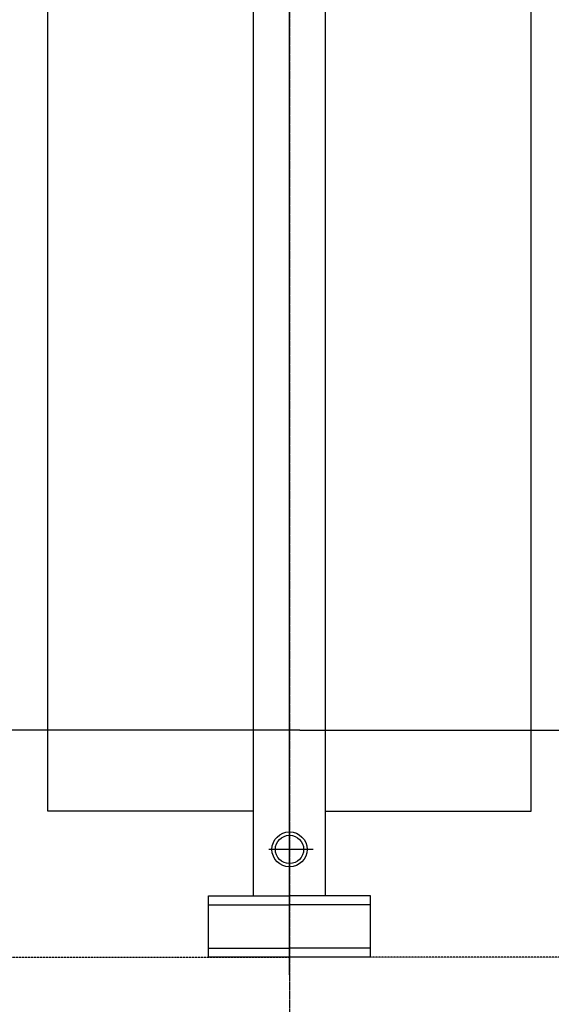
# Model space of a CAD drawing. Header units: inches. Extents: x -4968858 to -265257, y -220693 to 1871410.
# Tile 254 of 256: x -1884985 to -1884453, y 1196394 to 1197379. Entities that reach past the tile are written whole.
import ezdxf

# ---------------------------------------------------------------- set-up
doc = ezdxf.new("R2010")
doc.units = ezdxf.units.IN
doc.header["$MEASUREMENT"] = 0
for name, pattern in [('CENTER', [2, 1.25, -0.25, 0.25, -0.25]), ('CENTER2', [1.125, 0.75, -0.125, 0.125, -0.125]), ('CONTINOUS', [0]), ('DASHED2', [0.375, 0.25, -0.125])]:
    doc.linetypes.add(name, pattern=pattern)
doc.layers.add('GRID', color=8, linetype='Continuous')

# ---------------------------------------------------------------- blocks, each defined once
blk = doc.blocks.new('UTCOMBINE')
at = {"color": 8, "linetype": 'CENTER2', "ltscale": 2}
blk.add_line((-717350.27, 41696.69, 0), (-717350.27, 52348.41, 0), dxfattribs=at)
at = {"color": 6}
for p, q in [((-717350.27, 44536.22, 0), (-717350.27, 42926.93, 0)), ((-717431.27, 44518.51, 0), (-717431.27, 44457.31, 0)), ((-717431.27, 44518.51, 0), (-717269.27, 44518.51, 0)), ((-717269.27, 44518.51, 0), (-717269.27, 44457.31, 0)), ((-717431.27, 44509.51, 0), (-717350.27, 44509.51, 0)), ((-717269.27, 44509.51, 0), (-717350.27, 44509.51, 0)), ((-717431.27, 44466.31, 0), (-717350.27, 44466.31, 0)), ((-717269.27, 44466.31, 0), (-717350.27, 44466.31, 0)), ((-717431.27, 44457.31, 0), (-717350.27, 44457.31, 0)), ((-717386.27, 44457.31, 0), (-717386.27, 44029.91, 0)), ((-717269.27, 44457.31, 0), (-717350.27, 44457.31, 0)), ((-717314.27, 44457.31, 0), (-717314.27, 44029.91, 0)), ((-717373.99, 44410.78, 0), (-717329.76, 44410.78, 0)), ((-717591.89, 44372.55, 0), (-717591.89, 42972.56, 0)), ((-717386.27, 44372.55, 0), (-717591.89, 44372.55, 0)), ((-717591.89, 44372.55, 0), (-717591.89, 42972.56, 0)), ((-717314.27, 44372.55, 0), (-717108.65, 44372.55, 0)), ((-717108.65, 44372.55, 0), (-717108.65, 42972.56, 0)), ((-717386.27, 44029.91, 0), (-717386.27, 42927.56, 0)), ((-717314.27, 44029.91, 0), (-717314.27, 42927.56, 0)), ((-717314.27, 44029.91, 0), (-717314.27, 42927.56, 0)), ((-717314.27, 44029.91, 0), (-717314.27, 42927.56, 0)), ((-717314.27, 44029.91, 0), (-717314.27, 42927.56, 0))]:
    blk.add_line(p, q, dxfattribs=at)
at = {"color": 6, "linetype": 'DASHED2'}
for p in [(-719337.27, 44518.51, 0), (-715363.27, 44518.51, 0)]:
    blk.add_line(p, (-717350.27, 44518.51, 0), dxfattribs=at)
at = {"color": 6, "linetype": 'CENTER'}
blk.add_line((-717350.27, 44373.62, 0), (-717350.27, 42844.98, 0), dxfattribs=at)
at = {"color": 3}
for q in [(-718710.58, 44291.37, 0), (-716010.58, 44291.37, 0)]:
    blk.add_line((-717360.58, 44291.37, 0), q, dxfattribs=at)
at = {"color": 6}
for radius in [17.53, 14.13]:
    blk.add_circle((-717350.27, 44410.78, 0), radius, dxfattribs=at)
blk = doc.blocks.new('TFMR YARD')
at = {"layer": 'GRID', "color": 1, "rotation": 180}
blk.add_blockref('UTCOMBINE', (-795623.35, 296115.83, 0), dxfattribs=at)

msp = doc.modelspace()

# ---------------------------------------------------------------- block references
at = {"color": 1, "linetype": 'CONTINOUS', "lineweight": 15}
msp.add_blockref('TFMR YARD', (-1806442.03, 944843.99), dxfattribs=at)

doc.saveas('drawing.dxf')
